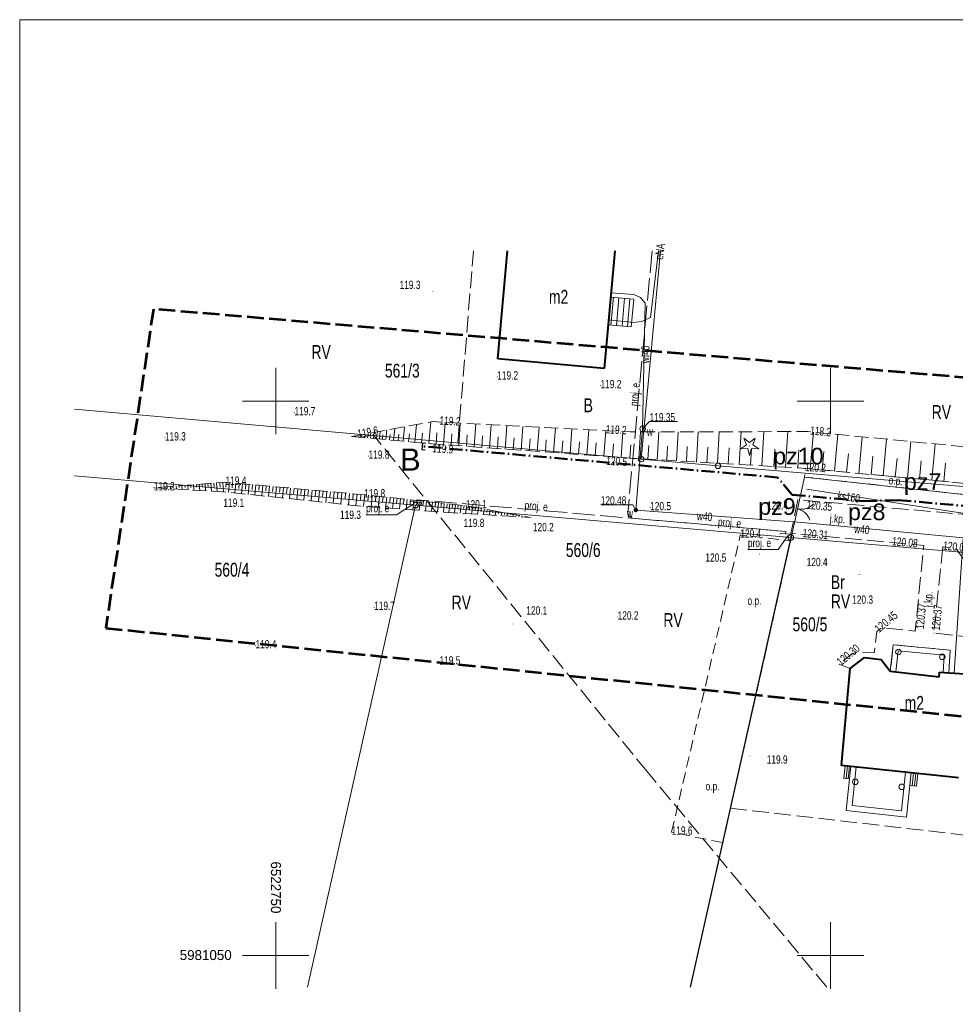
# Model space of a CAD drawing. Header units: metres. Extents: x 6522727 to 6522922, y 5980994 to 5981134.
# Tile 251 of 256: x 6522727 to 6522811, y 5981046 to 5981134. Entities that reach past the tile are written whole.
import ezdxf
from ezdxf.enums import TextEntityAlignment as Align

# ---------------------------------------------------------------- set-up
doc = ezdxf.new("R2010")
doc.units = ezdxf.units.M
doc.header["$MEASUREMENT"] = 0
for name, pattern in [('1.5_0.5', [2, 1.5, -0.5]), ('ACAD_ISO04W100', [30.5, 24, -3, 0.5, -3]), ('ACAD_ISO10W100', [18.5, 12, -3, 0.5, -3]), ('mz1.0_0.5', [1.5, 1, -0.5]), ('mz1.25_0.5', [1.75, 1.25, -0.5]), ('mz2.0_0.5', [2.5, 2, -0.5])]:
    doc.linetypes.add(name, pattern=pattern)
doc.layers.get('0').update_dxf_attribs({"color": 2})
for name, color, linetype, lineweight in [('-HYBRIS - GAZOCIAG - OPISY', 52, 'Continuous', 20), ('-HYBRIS - GAZOCIĄG - TRASA', 52, 'ACAD_ISO04W100', 50), ('000 Inne (niezydentyfikowane)', 7, 'Continuous', 0), ('202-Punkt graniczny stabilizowany trwale', 7, 'Continuous', 0), ('209-Opis konturu klasyfikacyjnego', 7, 'Continuous', 0), ('210-Oznaczenie użytku', 7, 'Continuous', 0), ('211-Nr działki', 7, 'Continuous', 0), ('217-Granica konturu klasyfikcyjnego', 7, 'Continuous', 0), ('219-Linia granicy', 7, 'Continuous', 0), ('311-podpora związana z budynkiem (punkt)', 7, 'Continuous', 0), ('312-Budynek (powierzchnia)', 7, 'Continuous', 0), ('312-Numer ewidencyjny budynku-Atr124', 7, 'Continuous', 0), ('352-schody (powierzchnia)', 7, 'Continuous', 0), ('354-Taras weranda', 7, 'Continuous', 0), ('brama (linia)', 7, 'Continuous', 0), ('brama (linia) - symbol', 7, 'Continuous', 0), ('drzewo iglaste (punkt)', 7, 'Continuous', 0), ('inny obiekt przyrodniczy (powierzchnia)', 7, 'Continuous', 0), ('inny obiekt przyrodniczy (powierzchnia)-Atr17', 7, 'Continuous', 0), ('jezdnia (powierzchnia)', 7, 'Continuous', 0), ('jezdnia (powierzchnia)-Atr17', 7, 'Continuous', 0), ('Level 18', 7, 'Continuous', 0), ('Level 41', 7, 'Continuous', 0), ('Level 63', 7, 'Continuous', 0), ('ogrodzenie trwałe (linia)', 7, 'Continuous', 0), ('przewód elektroenergetyczny (linia)', 7, 'Continuous', 0), ('przewód elektroenergetyczny (linia)-Atr1', 7, 'Continuous', 0), ('przewód elektroenergetyczny - projektowany lub w budowie (linia) - ob. projektowany', 7, 'Continuous', 0), ('przewód elektroenergetyczny - projektowany lub w budowie (linia) - ob. projektowany-Atr1', 7, 'Continuous', 0), ('przewód kanalizacyjny (linia)', 7, 'Continuous', 0), ('przewód kanalizacyjny (linia)-Atr1', 7, 'Continuous', 0), ('przewód wodociągowy (linia)', 7, 'Continuous', 0), ('przewód wodociągowy (linia)-Atr1', 7, 'Continuous', 0), ('punkt o określonej wysokości (sieć wodociągowa)', 7, 'Continuous', 0), ('punkt o określonej wysokości (sieć wodociągowa)-Atr2', 7, 'Continuous', 0), ('punkt wysokościowy naturalny', 7, 'Continuous', 0), ('punkt wysokościowy naturalny-Atr2', 7, 'Continuous', 0), ('punkt wysokościowy sztuczny', 7, 'Continuous', 0), ('punkt wysokościowy sztuczny-Atr2', 7, 'Continuous', 0), ('skarpa nieumocniona (powierzchnia)', 7, 'Continuous', 0), ('urządzenie techniczne projektowane lub w budowie (sieć elektroenergetyczna) - powierzchnia - ob. projektowany', 7, 'Continuous', 0), ('urządzenie techniczne projektowane lub w budowie (sieć elektroenergetyczna) - powierzchnia - ob. projektowany-Atr17', 7, 'Continuous', 0), ('właz okrągły - siec wodociągowa (punkt)', 7, 'Continuous', 0), ('właz okrągły - siec wodociągowa (punkt)-Atr17', 7, 'Continuous', 0), ('zasuwa - siec wodociągowa (punkt)', 7, 'Continuous', 0), ('zasuwa - siec wodociągowa (punkt)-Atr17', 7, 'Continuous', 0)]:
    doc.layers.add(name, color=color, linetype=linetype, lineweight=lineweight)
doc.styles.add('- POSESJA -', font='arial.ttf', dxfattribs={"height": 1})
doc.styles.get("Standard").update_dxf_attribs({"font": 'txt.shx', "width": 0.75})
doc.styles.add('Style-GEODEZJA', font='GEODEZJA.shx')
doc.linetypes.add('902-500', pattern='A,3.75,[1,ksztalty.shx,S=0.5,R=0,X=0,Y=0],3.75', length=7.5)

# ---------------------------------------------------------------- blocks, each defined once
blk = doc.blocks.new('202')
at = {"color": 0, "linetype": 'Continuous', "lineweight": -2}
blk.add_circle((0, 0), 0.25, dxfattribs=at)
blk = doc.blocks.new('PW01')
at = {"linetype": 'Continuous', "lineweight": -2}
h = blk.add_hatch(color=0, dxfattribs=at)
edge = h.paths.add_edge_path()
edge.add_arc((0, 0), 0.045, 0, 360)
blk = doc.blocks.new('311')
at = {"color": 0, "linetype": 'Continuous', "lineweight": -2}
blk.add_circle((0, 0), 0.25, dxfattribs=at)
blk = doc.blocks.new('PW02')
at = {"linetype": 'Continuous', "lineweight": -2}
h = blk.add_hatch(color=0, dxfattribs=at)
edge = h.paths.add_edge_path()
edge.add_arc((0, 0), 0.045, 0, 360)
blk = doc.blocks.new('OP011')
at = {"linetype": 'Continuous', "lineweight": -2}
h = blk.add_hatch(color=0, dxfattribs=at)
edge = h.paths.add_edge_path()
edge.add_arc((0, 0), 0.05, 0, 360)
at = {"color": 0, "linetype": 'Continuous', "lineweight": -2}
for p, q in [((-0.828, -0.268), (-0.283, 0.093)), ((-0.283, 0.093), (-0.512, 0.706)), ((-0.512, 0.706), (0, 0.299)), ((0, 0.299), (0.512, 0.706)), ((0.512, 0.706), (0.283, 0.093)), ((0.283, 0.093), (0.828, -0.268)), ((-0.175, -0.24), (-0.828, -0.268)), ((0, -0.87), (-0.175, -0.24)), ((0.175, -0.24), (0, -0.87)), ((0.828, -0.268), (0.175, -0.24))]:
    blk.add_line(p, q, dxfattribs=at)
blk = doc.blocks.new('US25')
at = {"linetype": 'Continuous', "lineweight": -2}
h = blk.add_hatch(color=0, dxfattribs=at)
edge = h.paths.add_edge_path()
edge.add_arc((0, 0), 0.2, 0, 360)
blk = doc.blocks.new('US22')
at = {"color": 0, "linetype": 'Continuous', "lineweight": -2}
blk.add_circle((0, 0), 0.25, dxfattribs=at)
blk = doc.blocks.new('OK02')
at = {"color": 0, "linetype": 'Continuous', "lineweight": -2}
for centre, start, end in [((-1.5, 0), 0, 60), ((1.5, 0), 120, 180)]:
    blk.add_arc(centre, 1.5, start, end, dxfattribs=at)

msp = doc.modelspace()

# ---------------------------------------------------------------- linework, layer by layer
at = {"layer": '-HYBRIS - GAZOCIĄG - TRASA', "color": 52, "linetype": 'Continuous', "lineweight": 30, "ltscale": 0.1}
for p, q in [((6522763.218, 5981096.221), (6522763.166, 5981095.623)), ((6522763.218, 5981096.221), (6522763.517, 5981096.195)), ((6522763.166, 5981095.623), (6522763.464, 5981095.597))]:
    msp.add_line(p, q, dxfattribs=at)
at = {"layer": '-HYBRIS - GAZOCIĄG - TRASA', "linetype": 'ACAD_ISO10W100', "ltscale": 0.1}
for p, q in [((6522795.24, 5981093.109), (6522763.192, 5981095.922)), ((6522796.547, 5981091.547), (6522795.238, 5981093.112)), ((6522796.547, 5981091.547), (6522803.005, 5981090.977)), ((6522803.005, 5981090.977), (6522806.098, 5981091.069)), ((6522806.098, 5981091.069), (6522815.281, 5981090.259))]:
    msp.add_line(p, q, dxfattribs=at)
at = {"layer": '000 Inne (niezydentyfikowane)', "color": 7, "linetype": 'Continuous', "lineweight": 0, "flags": 128}
for points in [[(6522762.53, 5981096.28), (6522762.68, 5981097.88)], [(6522763.79, 5981096.17), (6522763.97, 5981098.12)], [(6522765.13, 5981096.07), (6522765.28, 5981098.09)], [(6522766.5, 5981095.97), (6522766.64, 5981098.02)], [(6522767.88, 5981095.87), (6522768.03, 5981097.95)], [(6522769.28, 5981095.77), (6522769.43, 5981097.87)], [(6522770.69, 5981095.67), (6522770.84, 5981097.8)], [(6522757.2, 5981096.77), (6522757.21, 5981096.87)], [(6522757.74, 5981096.72), (6522757.77, 5981096.97)], [(6522758.01, 5981096.69), (6522758.03, 5981096.86)], [(6522758.28, 5981096.67), (6522758.32, 5981097.07)], [(6522758.55, 5981096.65), (6522758.57, 5981096.88)], [(6522758.82, 5981096.62), (6522758.87, 5981097.17)], [(6522759.09, 5981096.6), (6522759.12, 5981096.91)], [(6522759.36, 5981096.57), (6522759.43, 5981097.28)], [(6522759.63, 5981096.55), (6522759.67, 5981096.94)], [(6522759.93, 5981096.52), (6522760.01, 5981097.39)], [(6522760.26, 5981096.49), (6522760.31, 5981096.97)], [(6522760.63, 5981096.46), (6522760.73, 5981097.52)], [(6522761.04, 5981096.42), (6522761.09, 5981097.01)], [(6522761.48, 5981096.38), (6522761.6, 5981097.68)], [(6522761.98, 5981096.33), (6522762.05, 5981097.05)], [(6522763.14, 5981096.23), (6522763.22, 5981097.11)], [(6522764.46, 5981096.12), (6522764.53, 5981097.12)], [(6522765.81, 5981096.02), (6522765.89, 5981097.04)], [(6522767.19, 5981095.92), (6522767.26, 5981096.95)], [(6522768.57, 5981095.82), (6522768.65, 5981096.87)], [(6522772.13, 5981095.57), (6522772.28, 5981097.72)], [(6522773.58, 5981095.46), (6522773.74, 5981097.64)], [(6522775.05, 5981095.36), (6522775.21, 5981097.57)], [(6522776.54, 5981095.25), (6522776.7, 5981097.49)], [(6522778.05, 5981095.14), (6522778.21, 5981097.41)], [(6522779.58, 5981095.03), (6522779.75, 5981097.33)], [(6522781.13, 5981094.92), (6522781.3, 5981097.25)], [(6522782.73, 5981094.81), (6522782.87, 5981097.21)], [(6522784.39, 5981094.71), (6522784.54, 5981097.22)], [(6522786.13, 5981094.61), (6522786.28, 5981097.22)], [(6522787.93, 5981094.5), (6522788.09, 5981097.23)], [(6522789.82, 5981094.39), (6522789.98, 5981097.23)], [(6522791.78, 5981094.28), (6522791.96, 5981097.24)], [(6522793.83, 5981094.16), (6522794.01, 5981097.24)], [(6522795.96, 5981094.03), (6522796.15, 5981097.25)], [(6522798.16, 5981093.89), (6522798.47, 5981097.2)], [(6522800.36, 5981093.68), (6522800.67, 5981096.99)], [(6522756.93, 5981096.79), (6522756.93, 5981096.8)], [(6522757.47, 5981096.74), (6522757.48, 5981096.83)], [(6522769.98, 5981095.72), (6522770.06, 5981096.78)], [(6522771.41, 5981095.62), (6522771.48, 5981096.69)], [(6522772.85, 5981095.51), (6522772.93, 5981096.6)], [(6522774.31, 5981095.41), (6522774.39, 5981096.51)], [(6522775.79, 5981095.3), (6522775.87, 5981096.42)], [(6522777.29, 5981095.2), (6522777.38, 5981096.32)], [(6522778.81, 5981095.09), (6522778.9, 5981096.23)], [(6522780.35, 5981094.98), (6522780.44, 5981096.13)], [(6522781.92, 5981094.86), (6522782.01, 5981096.04)], [(6522783.55, 5981094.76), (6522783.62, 5981095.99)], [(6522802.56, 5981093.48), (6522802.87, 5981096.77)], [(6522804.75, 5981093.27), (6522805.06, 5981096.56)], [(6522806.95, 5981093.06), (6522807.26, 5981096.35)], [(6522809.13, 5981092.86), (6522809.44, 5981096.14)], [(6522785.25, 5981094.66), (6522785.32, 5981095.94)], [(6522787.02, 5981094.56), (6522787.1, 5981095.89)], [(6522788.87, 5981094.45), (6522788.95, 5981095.84)], [(6522790.79, 5981094.34), (6522790.88, 5981095.78)], [(6522792.8, 5981094.22), (6522792.88, 5981095.73)], [(6522794.89, 5981094.1), (6522794.98, 5981095.67)], [(6522797.06, 5981093.97), (6522797.15, 5981095.61)], [(6522799.26, 5981093.79), (6522799.42, 5981095.44)], [(6522801.46, 5981093.58), (6522801.62, 5981095.23)], [(6522803.66, 5981093.37), (6522803.81, 5981095.02)], [(6522805.85, 5981093.17), (6522806.01, 5981094.81)], [(6522808.04, 5981092.96), (6522808.19, 5981094.6)], [(6522810.23, 5981092.75), (6522810.38, 5981094.39)], [(6522742.07, 5981092.42), (6522742.1, 5981092)], [(6522742.33, 5981092.44), (6522742.35, 5981092.21)], [(6522742.59, 5981092.46), (6522742.63, 5981091.97)], [(6522742.85, 5981092.48), (6522742.87, 5981092.22)], [(6522743.11, 5981092.5), (6522743.16, 5981091.94)], [(6522743.37, 5981092.52), (6522743.4, 5981092.22)], [(6522743.63, 5981092.54), (6522743.68, 5981091.91)], [(6522743.89, 5981092.56), (6522743.92, 5981092.23)], [(6522744.15, 5981092.58), (6522744.21, 5981091.88)], [(6522744.41, 5981092.6), (6522744.44, 5981092.23)], [(6522744.67, 5981092.62), (6522744.73, 5981091.85)], [(6522744.95, 5981092.64), (6522744.98, 5981092.24)], [(6522745.23, 5981092.66), (6522745.3, 5981091.82)], [(6522745.52, 5981092.68), (6522745.49, 5981092.24)], [(6522745.82, 5981092.65), (6522745.74, 5981091.77)], [(6522746.11, 5981092.62), (6522746.07, 5981092.18)], [(6522746.41, 5981092.6), (6522746.33, 5981091.71)], [(6522746.71, 5981092.57), (6522746.67, 5981092.12)], [(6522747.01, 5981092.54), (6522746.93, 5981091.65)], [(6522747.31, 5981092.51), (6522747.27, 5981092.06)], [(6522747.61, 5981092.49), (6522747.53, 5981091.58)], [(6522747.91, 5981092.46), (6522747.87, 5981092.01)], [(6522748.22, 5981092.43), (6522748.13, 5981091.52)], [(6522739.21, 5981092.2), (6522739.21, 5981092.18)], [(6522739.47, 5981092.22), (6522739.47, 5981092.15)], [(6522739.73, 5981092.24), (6522739.73, 5981092.19)], [(6522739.99, 5981092.26), (6522740, 5981092.12)], [(6522740.25, 5981092.28), (6522740.26, 5981092.19)], [(6522740.51, 5981092.3), (6522740.53, 5981092.09)], [(6522740.77, 5981092.32), (6522740.78, 5981092.2)], [(6522741.03, 5981092.34), (6522741.05, 5981092.06)], [(6522741.29, 5981092.36), (6522741.3, 5981092.2)], [(6522741.55, 5981092.38), (6522741.58, 5981092.03)], [(6522741.81, 5981092.4), (6522741.83, 5981092.21)], [(6522748.52, 5981092.4), (6522748.48, 5981091.95)], [(6522748.83, 5981092.38), (6522748.75, 5981091.46)], [(6522749.14, 5981092.35), (6522749.1, 5981091.89)], [(6522749.45, 5981092.32), (6522749.36, 5981091.39)], [(6522749.76, 5981092.29), (6522749.72, 5981091.83)], [(6522750.07, 5981092.26), (6522749.99, 5981091.33)], [(6522750.39, 5981092.24), (6522750.34, 5981091.77)], [(6522750.7, 5981092.21), (6522750.62, 5981091.26)], [(6522751.02, 5981092.18), (6522750.98, 5981091.7)], [(6522751.34, 5981092.15), (6522751.25, 5981091.2)], [(6522751.66, 5981092.12), (6522751.61, 5981091.64)], [(6522751.98, 5981092.09), (6522751.89, 5981091.13)], [(6522752.3, 5981092.06), (6522752.26, 5981091.58)], [(6522752.63, 5981092.03), (6522752.54, 5981091.06)], [(6522752.95, 5981092), (6522752.91, 5981091.52)], [(6522753.28, 5981091.97), (6522753.19, 5981090.99)], [(6522753.61, 5981091.94), (6522753.56, 5981091.45)], [(6522753.94, 5981091.91), (6522753.85, 5981090.93)], [(6522754.27, 5981091.88), (6522754.23, 5981091.39)], [(6522754.61, 5981091.85), (6522754.51, 5981090.86)], [(6522754.94, 5981091.82), (6522754.89, 5981091.32)], [(6522755.28, 5981091.79), (6522755.19, 5981090.79)], [(6522755.61, 5981091.76), (6522755.57, 5981091.26)], [(6522755.95, 5981091.73), (6522755.86, 5981090.72)], [(6522756.3, 5981091.7), (6522756.25, 5981091.19)], [(6522756.64, 5981091.67), (6522756.55, 5981090.64)], [(6522756.98, 5981091.64), (6522756.94, 5981091.12)], [(6522757.33, 5981091.61), (6522757.23, 5981090.57)], [(6522757.67, 5981091.58), (6522757.63, 5981091.06)], [(6522758.02, 5981091.55), (6522757.91, 5981090.51)], [(6522758.36, 5981091.51), (6522758.31, 5981090.99)], [(6522758.7, 5981091.47), (6522758.59, 5981090.46)], [(6522759.03, 5981091.44), (6522758.98, 5981090.93)], [(6522759.36, 5981091.4), (6522759.25, 5981090.41)], [(6522759.69, 5981091.37), (6522759.63, 5981090.88)], [(6522760.01, 5981091.33), (6522759.9, 5981090.36)], [(6522760.33, 5981091.3), (6522760.28, 5981090.82)], [(6522760.64, 5981091.26), (6522760.54, 5981090.32)], [(6522760.95, 5981091.23), (6522760.9, 5981090.76)], [(6522761.26, 5981091.2), (6522761.16, 5981090.27)], [(6522761.56, 5981091.16), (6522761.51, 5981090.71)], [(6522761.86, 5981091.13), (6522761.76, 5981090.23)], [(6522762.16, 5981091.1), (6522762.11, 5981090.65)], [(6522762.45, 5981091.07), (6522762.35, 5981090.19)], [(6522762.74, 5981091.04), (6522762.69, 5981090.6)], [(6522763.02, 5981091), (6522762.93, 5981090.14)], [(6522763.31, 5981090.97), (6522763.26, 5981090.55)], [(6522763.58, 5981090.94), (6522763.49, 5981090.1)], [(6522763.86, 5981090.91), (6522763.82, 5981090.5)], [(6522764.13, 5981090.89), (6522764.04, 5981090.06)], [(6522764.4, 5981090.86), (6522764.36, 5981090.45)], [(6522764.67, 5981090.83), (6522764.58, 5981090.03)], [(6522764.93, 5981090.8), (6522764.89, 5981090.4)], [(6522765.19, 5981090.77), (6522765.11, 5981089.99)], [(6522765.45, 5981090.74), (6522765.41, 5981090.36)], [(6522765.7, 5981090.72), (6522765.62, 5981089.95)], [(6522765.95, 5981090.69), (6522765.91, 5981090.31)], [(6522766.2, 5981090.66), (6522766.12, 5981089.92)], [(6522766.45, 5981090.63), (6522766.41, 5981090.27)], [(6522766.71, 5981090.61), (6522766.64, 5981089.88)], [(6522766.98, 5981090.58), (6522766.94, 5981090.22)], [(6522767.24, 5981090.54), (6522767.11, 5981089.85)], [(6522767.5, 5981090.49), (6522767.44, 5981090.16)], [(6522767.76, 5981090.45), (6522767.65, 5981089.82)], [(6522768.02, 5981090.4), (6522767.97, 5981090.1)], [(6522768.28, 5981090.35), (6522768.18, 5981089.78)], [(6522768.54, 5981090.3), (6522768.5, 5981090.04)], [(6522768.81, 5981090.26), (6522768.71, 5981089.75)], [(6522769.07, 5981090.21), (6522769.02, 5981089.97)], [(6522769.33, 5981090.16), (6522769.25, 5981089.72)], [(6522769.59, 5981090.11), (6522769.55, 5981089.91)], [(6522769.85, 5981090.07), (6522769.78, 5981089.69)], [(6522770.11, 5981090.02), (6522770.08, 5981089.85)], [(6522770.37, 5981089.97), (6522770.31, 5981089.66)], [(6522770.63, 5981089.92), (6522770.61, 5981089.78)], [(6522770.89, 5981089.88), (6522770.85, 5981089.63)], [(6522771.15, 5981089.83), (6522771.13, 5981089.72)], [(6522771.41, 5981089.78), (6522771.38, 5981089.59)], [(6522771.68, 5981089.73), (6522771.66, 5981089.66)], [(6522771.94, 5981089.68), (6522771.91, 5981089.56)], [(6522772.2, 5981089.64), (6522772.19, 5981089.59)], [(6522772.46, 5981089.59), (6522772.45, 5981089.53)]]:
    msp.add_lwpolyline(points, dxfattribs=at)
at = {"layer": '217-Granica konturu klasyfikcyjnego', "color": 3, "linetype": '1.5_0.5', "lineweight": 0, "flags": 128}
for points in [[(6522766.41, 5981096.23), (6522767.83, 5981113.559)], [(6522783.48, 5981066.58), (6522758.85, 5981096.89)], [(6522799.671, 5981047.153), (6522783.48, 5981066.58)], [(6522790.97, 5981063.29), (6522824.41, 5981059.45)]]:
    msp.add_lwpolyline(points, dxfattribs=at)
at = {"layer": '219-Linia granicy', "color": 7, "linetype": 'Continuous', "lineweight": 0, "flags": 128}
for points in [[(6522782.94, 5981094.77), (6522784.675, 5981113.559)], [(6522731.873, 5981099.272), (6522782.94, 5981094.77)], [(6522789.87, 5981094.16), (6522782.94, 5981094.77)], [(6522789.87, 5981094.16), (6522836.54, 5981090.21)], [(6522731.873, 5981093.26), (6522762.61, 5981090.61)], [(6522752.863, 5981047.153), (6522762.61, 5981090.61)], [(6522762.61, 5981090.61), (6522796.43, 5981087.7)], [(6522787.361, 5981047.153), (6522796.43, 5981087.7)], [(6522796.43, 5981087.7), (6522830.16, 5981084.79)]]:
    msp.add_lwpolyline(points, dxfattribs=at)
at = {"layer": '312-Budynek (powierzchnia)', "color": 7, "linetype": 'Continuous', "lineweight": 40, "flags": 128}
for points in [[(6522770.02, 5981103.8), (6522770.879, 5981113.559)], [(6522780.562, 5981113.559), (6522779.61, 5981102.93)], [(6522779.61, 5981102.93), (6522770.02, 5981103.8)], [(6522801.78, 5981075.89), (6522803.06, 5981076.86)], [(6522803.06, 5981076.86), (6522804.57, 5981076.68)], [(6522804.57, 5981076.68), (6522805.4, 5981075.64)], [(6522800.99, 5981067.15), (6522801.78, 5981075.89)], [(6522805.4, 5981075.64), (6522809.81, 5981075.14)], [(6522809.81, 5981075.14), (6522809.84, 5981075.55)], [(6522809.84, 5981075.55), (6522812.55, 5981075.36)], [(6522811.56, 5981066.03), (6522800.99, 5981067.15)]]:
    msp.add_lwpolyline(points, dxfattribs=at)
at = {"layer": '352-schody (powierzchnia)', "color": 7, "linetype": 'Continuous', "lineweight": 0}
for p, q in [((6522801.34, 5981067.12), (6522801.21, 5981065.97)), ((6522801.83, 5981067.06), (6522801.34, 5981067.12)), ((6522801.41, 5981065.95), (6522801.53, 5981067.1)), ((6522801.61, 5981065.93), (6522801.73, 5981067.07)), ((6522801.71, 5981065.92), (6522801.83, 5981067.06)), ((6522801.21, 5981065.97), (6522801.25, 5981066.32)), ((6522801.21, 5981065.97), (6522801.71, 5981065.92)), ((6522807.27, 5981066.49), (6522807.15, 5981065.34)), ((6522807.87, 5981066.42), (6522807.27, 5981066.49)), ((6522807.37, 5981065.31), (6522807.49, 5981066.46)), ((6522807.57, 5981065.29), (6522807.69, 5981066.44)), ((6522807.75, 5981065.27), (6522807.87, 5981066.42)), ((6522807.15, 5981065.34), (6522807.75, 5981065.27))]:
    msp.add_line(p, q, dxfattribs=at)
at = {"layer": '352-schody (powierzchnia)', "color": 7, "linetype": 'Continuous', "lineweight": 0, "flags": 128}
for points in [[(6522780.222, 5981106.846), (6522780.439, 5981109.358)], [(6522780.72, 5981106.801), (6522780.937, 5981109.315)], [(6522781.218, 5981106.756), (6522781.435, 5981109.272)], [(6522781.716, 5981106.71), (6522781.933, 5981109.229)]]:
    msp.add_lwpolyline(points, dxfattribs=at)
at = {"layer": '352-schody (powierzchnia)', "color": 7, "linetype": 'Continuous', "lineweight": 0}
msp.add_3dface([(6522780.19, 5981109.38), (6522782.27, 5981109.2), (6522782.05, 5981106.68), (6522779.96, 5981106.87)], dxfattribs=at)
msp.add_3dface([(6522780.19, 5981109.38), (6522782.27, 5981109.2), (6522782.05, 5981106.68), (6522779.96, 5981106.87)], dxfattribs=at)
at = {"layer": '354-Taras weranda', "color": 0, "lineweight": 0}
for p, q in [((6522805.4, 5981075.64), (6522805.67, 5981078.02)), ((6522805.67, 5981078.02), (6522810.8, 5981077.54)), ((6522805.897, 5981075.584), (6522806.112, 5981077.477)), ((6522806.112, 5981077.477), (6522810.268, 5981077.088)), ((6522810.8, 5981077.54), (6522810.66, 5981075.5)), ((6522810.268, 5981077.088), (6522810.161, 5981075.534)), ((6522805.4, 5981075.64), (6522805.648, 5981075.612)), ((6522805.897, 5981075.584), (6522805.648, 5981075.612)), ((6522810.161, 5981075.534), (6522810.411, 5981075.517)), ((6522810.66, 5981075.5), (6522810.411, 5981075.517)), ((6522801.41, 5981063.07), (6522801.83, 5981067.06)), ((6522801.83, 5981067.06), (6522802.079, 5981067.034)), ((6522801.96, 5981063.514), (6522802.327, 5981067.008)), ((6522802.327, 5981067.008), (6522802.079, 5981067.034)), ((6522806.773, 5981066.542), (6522806.405, 5981063.04)), ((6522806.773, 5981066.542), (6522807.021, 5981066.516)), ((6522807.27, 5981066.49), (6522806.85, 5981062.49)), ((6522807.27, 5981066.49), (6522807.021, 5981066.516)), ((6522806.405, 5981063.04), (6522801.96, 5981063.514)), ((6522806.85, 5981062.49), (6522801.41, 5981063.07))]:
    msp.add_line(p, q, dxfattribs=at)
at = {"layer": 'brama (linia)', "color": 7, "linetype": 'Continuous', "lineweight": 0, "flags": 128}
msp.add_lwpolyline([(6522797.66, 5981093.15), (6522796.41, 5981087.4)], dxfattribs=at)
at = {"layer": 'inny obiekt przyrodniczy (powierzchnia)', "color": 7, "linetype": 'mz1.0_0.5', "lineweight": 0, "flags": 128}
msp.add_lwpolyline([(6522797.75, 5981093.93), (6522818.66, 5981091.96), (6522831.14, 5981090.67), (6522830.98, 5981089.47), (6522818.57, 5981090.86), (6522797.66, 5981093.15), (6522797.75, 5981093.93)], close=True, dxfattribs=at)
at = {"layer": 'inny obiekt przyrodniczy (powierzchnia)', "color": 7, "linetype": 'mz1.0_0.5', "lineweight": 0}
msp.add_3dface([(6522785.69, 5981061.13), (6522791.88, 5981087.92), (6522796.41, 5981087.4), (6522790.3, 5981060.17)], dxfattribs=at)
at = {"layer": 'jezdnia (powierzchnia)', "color": 7, "linetype": '1.5_0.5', "lineweight": 0, "flags": 128}
for points in [[(6522894.44, 5981085.38), (6522892.95, 5981085.6), (6522892.81, 5981085.28), (6522892.32, 5981084.91), (6522891.75, 5981084.75), (6522885.05, 5981085.09), (6522880.55, 5981085.66), (6522879.11, 5981085.84), (6522877.63, 5981084.52), (6522876.89, 5981084.47), (6522876.82, 5981084.01), (6522861.1, 5981085.34), (6522844.98, 5981086.9), (6522813.56, 5981089.62), (6522813.61, 5981090.13), (6522812.68, 5981090.21), (6522812.62, 5981089.73), (6522797.06, 5981091.1), (6522796.44, 5981088.08), (6522808.41, 5981086.98), (6522807.65, 5981079.25), (6522804.62, 5981079.58), (6522804.19, 5981079.22), (6522803.95, 5981077.29), (6522802.68, 5981077.37), (6522801.95, 5981077.23), (6522800.8, 5981076.28), (6522801.78, 5981075.89), (6522803.06, 5981076.86), (6522804.57, 5981076.68), (6522805.4, 5981075.64), (6522805.67, 5981078.02), (6522810.8, 5981077.54), (6522810.66, 5981075.5), (6522812.55, 5981075.36), (6522812.5, 5981074.37), (6522816.04, 5981073.98), (6522815.6, 5981075.46), (6522816.58, 5981083.82), (6522819.13, 5981086.07), (6522844.91, 5981083.82), (6522863.47, 5981082.16), (6522863.75, 5981080.92), (6522863.58, 5981080.26), (6522863, 5981079.44), (6522861.83, 5981078.79), (6522860.79, 5981077.96), (6522860.38, 5981077.42), (6522860.05, 5981076.5), (6522872.26, 5981075.33), (6522878.15, 5981074.07), (6522877.27, 5981075.23), (6522876.93, 5981075.9), (6522876.9, 5981076.32), (6522879.19, 5981080.77), (6522884.37, 5981080.27), (6522886.39, 5981080.06), (6522887.72, 5981079.88), (6522890.24, 5981079.63), (6522890.88, 5981079.15), (6522891.29, 5981078.56), (6522891.4, 5981077.84), (6522892.62, 5981076.27), (6522893.14, 5981078.66), (6522894.44, 5981085.38)], [(6522810.14, 5981086.85), (6522809.33, 5981079.08), (6522812.41, 5981078.74), (6522813.06, 5981084.24), (6522811.3, 5981086.73), (6522810.14, 5981086.85)]]:
    msp.add_lwpolyline(points, close=True, dxfattribs=at)
at = {"layer": 'Level 18', "color": 7, "linetype": 'Continuous', "lineweight": 13}
for p, q in [((6522750, 5981100), (6522750, 5981103)), ((6522800, 5981100), (6522800, 5981103)), ((6522750, 5981100), (6522747, 5981100)), ((6522753, 5981100), (6522750, 5981100)), ((6522750, 5981097), (6522750, 5981100)), ((6522800, 5981100), (6522797, 5981100)), ((6522803, 5981100), (6522800, 5981100)), ((6522800, 5981097), (6522800, 5981100)), ((6522750, 5981050), (6522750, 5981053)), ((6522800, 5981050), (6522800, 5981053)), ((6522750, 5981050), (6522747, 5981050)), ((6522753, 5981050), (6522750, 5981050)), ((6522750, 5981047), (6522750, 5981050)), ((6522800, 5981050), (6522797, 5981050)), ((6522803, 5981050), (6522800, 5981050)), ((6522800, 5981047), (6522800, 5981050))]:
    msp.add_line(p, q, dxfattribs=at)
at = {"layer": 'Level 41', "color": 3, "linetype": '1.5_0.5', "lineweight": 53}
msp.add_lwpolyline([(6522734.68, 5981079.531), (6522908.035, 5981061.678), (6522913.271, 5981091.378), (6522900.38, 5981094.652), (6522738.976, 5981108.294), (6522734.68, 5981079.531)], close=True, dxfattribs=at)
at = {"layer": 'Level 63', "color": 7, "linetype": 'Continuous', "lineweight": 13}
msp.add_3dface([(6522726.924, 5980994.39), (6522726.924, 5981134.39), (6522920.198, 5981134.39), (6522920.198, 5980994.39)], dxfattribs=at)
at = {"layer": 'ogrodzenie trwałe (linia)', "color": 7, "linetype": '902-500', "lineweight": 13, "flags": 128}
for points in [[(6522797.66, 5981093.15), (6522818.57, 5981090.86), (6522830.98, 5981089.47), (6522831.14, 5981090.67), (6522835.72, 5981090.36), (6522836.72, 5981090.28), (6522837.27, 5981102.69)], [(6522787.401, 5981047.153), (6522790.3, 5981060.17), (6522796.41, 5981087.4)]]:
    msp.add_lwpolyline(points, dxfattribs=at)
at = {"layer": 'przewód elektroenergetyczny (linia)', "color": 1, "linetype": 'Continuous', "lineweight": 0, "flags": 128}
msp.add_lwpolyline([(6522780, 5981107.32), (6522782.26, 5981107.08), (6522782.97, 5981107.16), (6522783.77, 5981107.54), (6522784.513, 5981113.559)], dxfattribs=at)
at = {"layer": 'przewód elektroenergetyczny - projektowany lub w budowie (linia) - ob. projektowany', "color": 1, "linetype": 'mz2.0_0.5', "lineweight": 0, "flags": 128}
for points in [[(6522783.924, 5981113.559), (6522781.73, 5981089.8), (6522782.04, 5981089.44), (6522795.98, 5981088.24), (6522795.95, 5981088.03)], [(6522795.95, 5981088.03), (6522795.98, 5981088.24), (6522762.73, 5981091.1), (6522762.71, 5981090.9)]]:
    msp.add_lwpolyline(points, dxfattribs=at)
at = {"layer": 'przewód kanalizacyjny (linia)', "color": 34, "linetype": 'Continuous', "lineweight": 0, "flags": 128}
msp.add_lwpolyline([(6522797.88, 5981092.06), (6522813.09, 5981089.7), (6522877.24, 5981084.04)], dxfattribs=at)
at = {"layer": 'przewód wodociągowy (linia)', "color": 5, "linetype": 'Continuous', "lineweight": 0, "flags": 128}
for points in [[(6522780.22, 5981109.77), (6522782.27, 5981109.61), (6522782.89, 5981109.34), (6522783.29, 5981108.83), (6522783.07, 5981097.49)], [(6522797.47, 5981089.06), (6522782.46, 5981090.17), (6522783.07, 5981097.49)], [(6522797.47, 5981089.06), (6522811.97, 5981087.67), (6522821.88, 5981086.72), (6522891.6, 5981081.98)], [(6522811.97, 5981087.67), (6522811.14, 5981075.45)]]:
    msp.add_lwpolyline(points, dxfattribs=at)
at = {"layer": 'punkt o określonej wysokości (sieć wodociągowa)-Atr2', "color": 7, "flags": 128}
for points in [[(6522783.07, 5981097.49), (6522783.7, 5981098.15), (6522786.23, 5981098.15)], [(6522782.46, 5981090.17), (6522782.18, 5981090.64), (6522779.3, 5981090.64)]]:
    msp.add_lwpolyline(points, dxfattribs=at)
at = {"layer": 'skarpa nieumocniona (powierzchnia)', "color": 7, "linetype": 'mz1.25_0.5', "lineweight": 0, "flags": 128}
for points in [[(6522756.85, 5981096.8), (6522764.14, 5981098.15), (6522781.97, 5981097.21), (6522797.93, 5981097.25), (6522819.27, 5981095.19), (6522829.02, 5981092.11), (6522831.14, 5981090.67), (6522818.66, 5981091.96), (6522797.75, 5981093.93), (6522782.37, 5981094.83), (6522764.02, 5981096.15), (6522756.85, 5981096.8)], [(6522739.01, 5981092.18), (6522745.25, 5981091.82), (6522757.84, 5981090.51), (6522766.9, 5981089.86), (6522772.95, 5981089.5), (6522767.14, 5981090.56), (6522757.98, 5981091.55), (6522745.47, 5981092.68), (6522739.01, 5981092.18)]]:
    msp.add_lwpolyline(points, close=True, dxfattribs=at)
at = {"layer": 'urządzenie techniczne projektowane lub w budowie (sieć elektroenergetyczna) - powierzchnia - ob. projektowany', "color": 1, "linetype": 'mz2.0_0.5', "lineweight": 0}
for points in [[(6522762.13, 5981090.94), (6522763.13, 5981090.86), (6522763.11, 5981090.57), (6522762.11, 5981090.65)], [(6522795.46, 5981088.07), (6522796.45, 5981087.99), (6522796.43, 5981087.7), (6522795.43, 5981087.78)]]:
    msp.add_3dface(points, dxfattribs=at)
at = {"layer": 'urządzenie techniczne projektowane lub w budowie (sieć elektroenergetyczna) - powierzchnia - ob. projektowany-Atr17', "color": 1, "flags": 128}
for points in [[(6522762.48, 5981090.75), (6522760.89, 5981089.74), (6522758.152, 5981089.74)], [(6522796.16, 5981087.85), (6522795.3, 5981086.6), (6522792.562, 5981086.6)]]:
    msp.add_lwpolyline(points, dxfattribs=at)

# ---------------------------------------------------------------- block references
at = {"layer": '202-Punkt graniczny stabilizowany trwale', "color": 7, "linetype": 'Continuous', "lineweight": 0}
for p in [(6522782.94, 5981094.77), (6522789.87, 5981094.16), (6522762.61, 5981090.61), (6522796.43, 5981087.7)]:
    msp.add_blockref('202', p, dxfattribs=at)
at = {"layer": '311-podpora związana z budynkiem (punkt)', "color": 7, "linetype": 'Continuous', "lineweight": 0}
for p in [(6522806.13, 5981077.37), (6522810.08, 5981076.93), (6522802.24, 5981065.66), (6522806.43, 5981065.21)]:
    msp.add_blockref('311', p, dxfattribs=at)
at = {"layer": 'brama (linia) - symbol', "color": 7, "linetype": 'Continuous', "lineweight": 0, "rotation": 257.735}
msp.add_blockref('OK02', (6522797.035, 5981090.275), dxfattribs=at)
at = {"layer": 'drzewo iglaste (punkt)', "color": 94, "linetype": 'Continuous', "lineweight": 0}
msp.add_blockref('OP011', (6522792.72, 5981095.95), dxfattribs=at)
at = {"layer": 'punkt o określonej wysokości (sieć wodociągowa)', "color": 5, "linetype": 'Continuous', "lineweight": 0}
for p in [(6522783.07, 5981097.49), (6522782.46, 5981090.17)]:
    msp.add_blockref('PW01', p, dxfattribs=at)
at = {"layer": 'punkt wysokościowy naturalny', "color": 7, "linetype": 'Continuous', "lineweight": 0}
for p in [(6522764.15, 5981109.86), (6522769.97, 5981102.18), (6522779.28, 5981101.39), (6522751.69, 5981098.95), (6522764.14, 5981098.15), (6522756.85, 5981096.8), (6522781.97, 5981097.21), (6522797.93, 5981097.25), (6522740.01, 5981096.68), (6522764.02, 5981096.15), (6522758.37, 5981095.04), (6522782.37, 5981094.83), (6522797.75, 5981093.93), (6522745.47, 5981092.68), (6522739.01, 5981092.18), (6522745.25, 5981091.82), (6522757.98, 5981091.55), (6522757.84, 5981090.51), (6522766.9, 5981089.86), (6522767.14, 5981090.56), (6522783.75, 5981090.39), (6522794.29, 5981090.45), (6522772.95, 5981089.5), (6522791.88, 5981087.92), (6522796.61, 5981087.66), (6522793.59, 5981086.2), (6522802.59, 5981084.37), (6522758.87, 5981081.4), (6522780.82, 5981080.53), (6522771.33, 5981079.9), (6522748.18, 5981077.94), (6522764.76, 5981076.48), (6522792.75, 5981067.99), (6522785.69, 5981061.13)]:
    msp.add_blockref('PW01', p, dxfattribs=at)
at = {"layer": 'punkt wysokościowy sztuczny', "color": 7, "linetype": 'Continuous', "lineweight": 0}
for p in [(6522797.06, 5981091.1), (6522796.44, 5981088.08), (6522808.41, 5981086.98), (6522810.14, 5981086.85), (6522804.19, 5981079.22), (6522807.65, 5981079.25), (6522809.33, 5981079.08), (6522800.8, 5981076.28)]:
    msp.add_blockref('PW02', p, dxfattribs=at)
at = {"layer": 'właz okrągły - siec wodociągowa (punkt)', "color": 7, "linetype": 'Continuous', "lineweight": 0}
msp.add_blockref('US22', (6522783.07, 5981097.49), dxfattribs=at)
at = {"layer": 'zasuwa - siec wodociągowa (punkt)', "color": 7, "linetype": 'Continuous', "lineweight": 0}
msp.add_blockref('US25', (6522782.46, 5981090.17), dxfattribs=at)

# ---------------------------------------------------------------- texts
at = {"layer": '-HYBRIS - GAZOCIAG - OPISY', "linetype": 'Continuous', "lineweight": 25, "width": 40.82994, "attachment_point": 1, "style": '- POSESJA -'}
for s, insert, char_height in [('B', (6522761.207, 5981095.721), 2), ('pz10', (6522794.84, 5981095.786), 1.5), ('pz7', (6522806.623, 5981093.482), 1.5), ('pz9', (6522793.495, 5981091.234), 1.5), ('pz8', (6522801.584, 5981090.76), 1.5)]:
    msp.add_mtext(s, dxfattribs=dict(at, insert=insert, char_height=char_height))
at = {"layer": '209-Opis konturu klasyfikacyjnego', "color": 3, "linetype": 'Continuous', "lineweight": 0, "char_height": 1.25, "line_spacing_factor": 0.6}
for insert, attachment_point in [((6522753.224, 5981105.048), 1), ((6522809.13, 5981098.383), 7), ((6522765.859, 5981082.46), 1), ((6522800.04, 5981082.56), 1), ((6522784.943, 5981080.882), 1)]:
    msp.add_mtext('\\FGEODEZJA;RV', dxfattribs=dict(at, insert=insert, attachment_point=attachment_point))
at = {"layer": '210-Oznaczenie użytku', "color": 3, "linetype": 'Continuous', "lineweight": 0, "char_height": 1.25, "attachment_point": 7, "line_spacing_factor": 0.6}
for s, insert in [('\\FGEODEZJA;B', (6522777.76, 5981098.993)), ('\\FGEODEZJA;Br', (6522800.04, 5981083.043))]:
    msp.add_mtext(s, dxfattribs=dict(at, insert=insert))
at = {"layer": '211-Nr działki', "color": 7, "linetype": 'Continuous', "lineweight": 0, "char_height": 1.25, "line_spacing_factor": 0.6}
for s, insert, attachment_point in [('\\FGEODEZJA;561/3', (6522759.843, 5981103.368), 1), ('\\FGEODEZJA;560/6', (6522776.151, 5981085.921), 7), ('\\FGEODEZJA;560/4', (6522744.491, 5981084.146), 7), ('\\FGEODEZJA;560/5', (6522796.585, 5981080.487), 1)]:
    msp.add_mtext(s, dxfattribs=dict(at, insert=insert, attachment_point=attachment_point))
at = {"layer": '312-Numer ewidencyjny budynku-Atr124', "color": 7, "char_height": 1.25, "attachment_point": 5, "line_spacing_factor": 0.6}
for insert in [(6522775.501, 5981109.399), (6522807.56, 5981072.782)]:
    msp.add_mtext('\\FGEODEZJA;m2', dxfattribs=dict(at, insert=insert))
at = {"layer": 'inny obiekt przyrodniczy (powierzchnia)-Atr17', "color": 7, "insert": (6522805.21, 5981092.271), "char_height": 0.75, "attachment_point": 7, "rotation": 355.36401, "line_spacing_factor": 0.6}
msp.add_mtext('\\FGEODEZJA;o.p.', dxfattribs=at)
at = {"layer": 'inny obiekt przyrodniczy (powierzchnia)-Atr17', "color": 7, "char_height": 0.75, "attachment_point": 7, "line_spacing_factor": 0.6}
for insert in [(6522792.53, 5981081.4), (6522788.75, 5981064.67)]:
    msp.add_mtext('\\FGEODEZJA;o.p.', dxfattribs=dict(at, insert=insert))
at = {"layer": 'jezdnia (powierzchnia)-Atr17', "color": 7, "char_height": 0.75, "attachment_point": 7, "line_spacing_factor": 0.6}
for insert, rotation in [((6522799.913, 5981088.841), 356.12798), ((6522809.4, 5981081.401), 88.04698)]:
    msp.add_mtext('\\FGEODEZJA;j.kp.', dxfattribs=dict(at, insert=insert, rotation=rotation))
at = {"layer": 'Level 18', "color": 7, "linetype": 'Continuous', "lineweight": 13, "style": 'Style-GEODEZJA'}
msp.add_text('6522750', height=0.9, rotation=270, dxfattribs=at).set_placement((6522750.018, 5981058.481), align=Align.MIDDLE_LEFT)
msp.add_text('5981050', height=0.9, dxfattribs=at).set_placement((6522741.348, 5981050.042), align=Align.MIDDLE_LEFT)
at = {"layer": 'przewód elektroenergetyczny (linia)-Atr1', "color": 1, "insert": (6522784.544, 5981112.755), "char_height": 0.75, "attachment_point": 4, "rotation": 82.96301, "line_spacing_factor": 0.6}
msp.add_mtext('\\FGEODEZJA;eNA', dxfattribs=at)
at = {"layer": 'przewód elektroenergetyczny - projektowany lub w budowie (linia) - ob. projektowany-Atr1', "color": 1, "char_height": 0.75, "attachment_point": 7, "line_spacing_factor": 0.6}
for insert, rotation in [((6522782.879, 5981099.497), 84.72403), ((6522772.389, 5981090.021), 355.08401), ((6522789.819, 5981088.521), 355.07998)]:
    msp.add_mtext('\\FGEODEZJA;proj. e', dxfattribs=dict(at, insert=insert, rotation=rotation))
at = {"layer": 'przewód kanalizacyjny (linia)-Atr1', "color": 34, "insert": (6522800.67, 5981091.5), "char_height": 0.75, "attachment_point": 4, "rotation": 351.17999, "line_spacing_factor": 0.6}
msp.add_mtext('\\FGEODEZJA;ks160', dxfattribs=at)
at = {"layer": 'przewód wodociągowy (linia)-Atr1', "color": 5, "char_height": 0.75, "attachment_point": 4, "line_spacing_factor": 0.6}
for s, insert, rotation in [('\\FGEODEZJA;wI40', (6522783.305, 5981103.408), 88.88799), ('\\FGEODEZJA;w40', (6522787.971, 5981089.635), 355.77002), ('\\FGEODEZJA;w40', (6522802.148, 5981088.486), 354.52399)]:
    msp.add_mtext(s, dxfattribs=dict(at, insert=insert, rotation=rotation))
at = {"layer": 'punkt o określonej wysokości (sieć wodociągowa)-Atr2', "color": 5, "char_height": 0.75, "attachment_point": 7, "line_spacing_factor": 0.6}
for s, insert in [('\\FGEODEZJA;119.35', (6522783.7, 5981098.158)), ('\\FGEODEZJA;120.48', (6522779.3, 5981090.647))]:
    msp.add_mtext(s, dxfattribs=dict(at, insert=insert))
at = {"layer": 'punkt wysokościowy naturalny-Atr2', "color": 7, "char_height": 0.75, "attachment_point": 7, "line_spacing_factor": 0.6}
for s, insert in [('\\FGEODEZJA;119.3', (6522761.17, 5981110.09)), ('\\FGEODEZJA;119.2', (6522769.97, 5981101.93)), ('\\FGEODEZJA;119.2', (6522779.28, 5981101.14)), ('\\FGEODEZJA;119.7', (6522751.69, 5981098.7)), ('\\FGEODEZJA;119.3', (6522740.01, 5981096.43)), ('\\FGEODEZJA;119.8', (6522758.37, 5981094.79)), ('\\FGEODEZJA;119.2', (6522739.01, 5981091.93)), ('\\FGEODEZJA;119.4', (6522745.47, 5981092.43)), ('\\FGEODEZJA;119.8', (6522757.98, 5981091.3)), ('\\FGEODEZJA;119.1', (6522745.28, 5981090.45)), ('\\FGEODEZJA;120.1', (6522767.14, 5981090.31)), ('\\FGEODEZJA;120.5', (6522783.75, 5981090.14)), ('\\FGEODEZJA;120.4', (6522794.29, 5981090.2)), ('\\FGEODEZJA;119.3', (6522755.8, 5981089.36)), ('\\FGEODEZJA;119.8', (6522766.93, 5981088.63)), ('\\FGEODEZJA;120.2', (6522773.18, 5981088.25)), ('\\FGEODEZJA;120.4', (6522791.88, 5981087.67)), ('\\FGEODEZJA;120.5', (6522788.73, 5981085.5)), ('\\FGEODEZJA;120.4', (6522797.86, 5981085.1)), ('\\FGEODEZJA;119.7', (6522758.87, 5981081.15)), ('\\FGEODEZJA;120.3', (6522801.96, 5981081.71)), ('\\FGEODEZJA;120.1', (6522772.59, 5981080.73)), ('\\FGEODEZJA;120.2', (6522780.82, 5981080.28)), ('\\FGEODEZJA;119.4', (6522748.18, 5981077.69)), ('\\FGEODEZJA;119.5', (6522764.76, 5981076.23)), ('\\FGEODEZJA;119.9', (6522794.26, 5981067.29)), ('\\FGEODEZJA;119.6', (6522785.69, 5981060.88))]:
    msp.add_mtext(s, dxfattribs=dict(at, insert=insert))
at = {"layer": 'punkt wysokościowy naturalny-Atr2', "color": 7, "char_height": 0.75, "line_spacing_factor": 0.6}
for s, insert, attachment_point, rotation in [('\\FGEODEZJA;119.6', (6522757.446, 5981096.654), 7, 10.49099), ('\\FGEODEZJA;119.2', (6522764.747, 5981097.87), 7, 356.98198), ('\\FGEODEZJA;119.2', (6522779.727, 5981097.08), 7, 356.98198), ('\\FGEODEZJA;118.2', (6522798.146, 5981096.981), 7, 354.486), ('\\FGEODEZJA;119.9', (6522764.16, 5981096.14), 1, 355.88498), ('\\FGEODEZJA;120.5', (6522779.82, 5981095.01), 1, 355.88498), ('\\FGEODEZJA;120.2', (6522797.695, 5981093.68), 7, 356.65099)]:
    msp.add_mtext(s, dxfattribs=dict(at, insert=insert, attachment_point=attachment_point, rotation=rotation))
at = {"layer": 'punkt wysokościowy sztuczny-Atr2', "color": 7, "char_height": 0.75, "line_spacing_factor": 0.6}
for s, insert, attachment_point, rotation in [('\\FGEODEZJA;120.35', (6522797.9, 5981091.03), 1, 354.98998), ('\\FGEODEZJA;120.31', (6522797.467, 5981087.731), 7, 354.749), ('\\FGEODEZJA;120.08', (6522805.537, 5981086.991), 7, 354.749), ('\\FGEODEZJA;120.05', (6522810.134, 5981086.601), 7, 354.09398), ('\\FGEODEZJA;120.37', (6522807.67, 5981079.49), 1, 84.38503), ('\\FGEODEZJA;120.37', (6522809.484, 5981079.327), 4, 84.04801), ('\\FGEODEZJA;120.45', (6522804.38, 5981079.058), 7, 39.93602), ('\\FGEODEZJA;120.30', (6522800.959, 5981076.087), 7, 39.55899)]:
    msp.add_mtext(s, dxfattribs=dict(at, insert=insert, attachment_point=attachment_point, rotation=rotation))
at = {"layer": 'urządzenie techniczne projektowane lub w budowie (sieć elektroenergetyczna) - powierzchnia - ob. projektowany-Atr17', "color": 1, "char_height": 0.75, "attachment_point": 7, "line_spacing_factor": 0.6}
for insert in [(6522758.152, 5981089.748), (6522792.562, 5981086.607)]:
    msp.add_mtext('\\FGEODEZJA;proj. e', dxfattribs=dict(at, insert=insert))
at = {"layer": 'właz okrągły - siec wodociągowa (punkt)-Atr17', "color": 7, "insert": (6522783.45, 5981096.86), "char_height": 0.75, "attachment_point": 7, "line_spacing_factor": 0.6}
msp.add_mtext('\\FGEODEZJA;w', dxfattribs=at)
at = {"layer": 'zasuwa - siec wodociągowa (punkt)-Atr17', "color": 7, "insert": (6522781.66, 5981089.51), "char_height": 0.75, "attachment_point": 7, "line_spacing_factor": 0.6}
msp.add_mtext('\\FGEODEZJA;w', dxfattribs=at)

doc.saveas('drawing.dxf')
